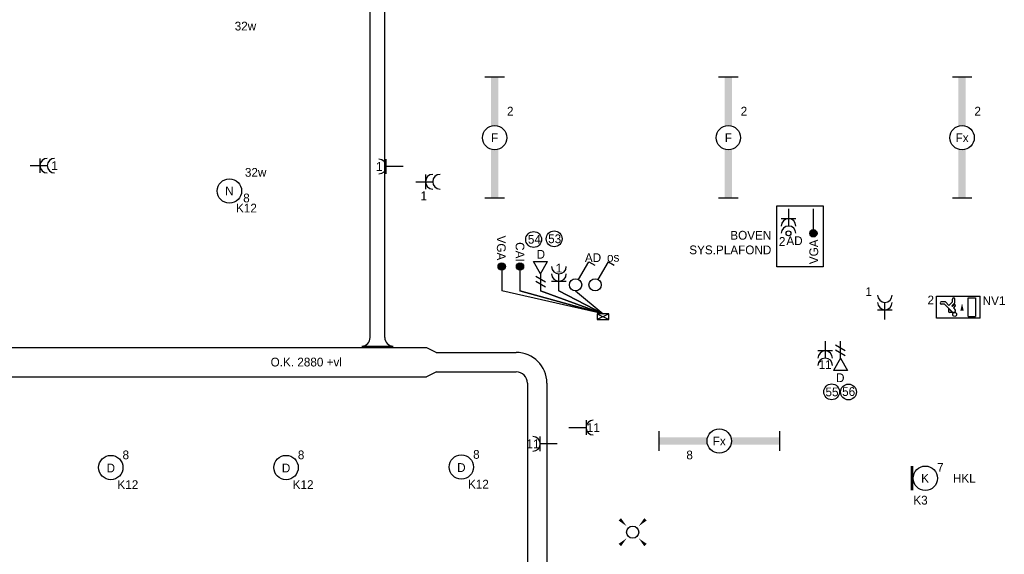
# Model space of a CAD drawing. Header units: millimetres. Extents: x -4918 to 66616, y -2793 to 36146.
# Tile 20 of 25: x 38417 to 48529, y 10506 to 15996. Entities that reach past the tile are written whole.
import ezdxf
from ezdxf.enums import TextEntityAlignment as Align

# ---------------------------------------------------------------- set-up
doc = ezdxf.new("R2010")
doc.units = ezdxf.units.MM
doc.header["$LTSCALE"] = 100
for name, color, linetype in [('EL6131--', 3, 'Continuous'), ('EL6131--_WG', 3, 'Continuous'), ('EL6222--', 3, 'Continuous'), ('EL6311--', 3, 'Continuous'), ('EL6350--', 3, 'Continuous'), ('EL6431--', 3, 'Continuous'), ('EL6441--', 3, 'Continuous'), ('EM6131--', 1, 'Continuous')]:
    doc.layers.add(name, color=color, linetype=linetype)
doc.styles.add('BURO-018', font='BUROFONT.shx', dxfattribs={"height": 90})

# ---------------------------------------------------------------- blocks, each defined once
blk = doc.blocks.new('E00112')
at = {"color": 0, "linetype": 'Continuous'}
for p, q in [((0, 1), (-1, 1)), ((-1, 1), (-1, 0)), ((-1, 0), (0, 1)), ((-1, 1), (0, 0)), ((0, 0), (0, 1)), ((-1, 0), (0, 0))]:
    blk.add_line(p, q, dxfattribs=at)
blk = doc.blocks.new('*U92')
at = {"color": 0, "ltscale": 10}
for p, q in [((0, 150, -2700), (100, 100, -2700)), ((100, -100, -2700), (0, -150, -2700))]:
    blk.add_line(p, q, dxfattribs=at)
at = {"layer": 'EM6131--', "color": 1, "style": 'BURO-018'}
blk.add_attdef('POSNR', text='', height=90, dxfattribs=at).set_placement((0, 0), align=Align.MIDDLE)
blk = doc.blocks.new('*U93')
at = {"color": 0, "ltscale": 10}
for radius in [315, 115]:
    blk.add_arc((-215, -215, -2700), radius, 0, 90, dxfattribs=at)
at = {"layer": 'EM6131--', "color": 1, "style": 'BURO-018'}
blk.add_attdef('POSNR', text='', height=90, dxfattribs=at).set_placement((0, 0), align=Align.MIDDLE)
blk = doc.blocks.new('*U95')
at = {"color": 0, "ltscale": 10}
for p, q in [((0, 100, -2700), (4257, 100, -2700)), ((0, -100, -2700), (4257, -100, -2700))]:
    blk.add_line(p, q, dxfattribs=at)
at = {"layer": 'EM6131--', "color": 1, "style": 'BURO-018'}
blk.add_attdef('POSNR', text='', height=90, dxfattribs=at).set_placement((0, 0), align=Align.MIDDLE)
blk = doc.blocks.new('*U105')
at = {"color": 0, "ltscale": 10}
blk.add_line((0, 214.5, -2700), (0, -214.5, -2700), dxfattribs=at)
for centre, start, end in [((114.5, 214.5, -2700), 180, 270), ((114.5, -214.5, -2700), 90, 180)]:
    blk.add_arc(centre, 114.5, start, end, dxfattribs=at)
at = {"layer": 'EM6131--', "color": 1, "style": 'BURO-018'}
blk.add_attdef('POSNR', text='', height=90, dxfattribs=at).set_placement((0, 0), align=Align.MIDDLE)
blk = doc.blocks.new('E00153')
at = {"color": 0, "linetype": 'Continuous'}
for p, q in [((-1.44, 7), (1.44, 7)), ((0, 4.5), (-1.44, 7)), ((0, 4.5), (1.44, 7)), ((0, 4.5), (0, 1)), ((-1, 4), (1, 2.85)), ((-1, 3), (1, 1.85))]:
    blk.add_line(p, q, dxfattribs=at)
at = {"color": 7, "style": 'BURO-018'}
for tag, p in [('COMMENT1', (-6, 12)), ('COMMENT2', (6, 12)), ('DATACOM1', (-6, 9)), ('DATACOM2', (6, 9))]:
    blk.add_attdef(tag, text='', height=1.8, dxfattribs=at).set_placement(p, align=Align.MIDDLE)
at = {"color": 0, "style": 'BURO-018'}
blk.add_attdef('TEXT1', text='', height=1.8, dxfattribs=at).set_placement((2.5, 6), align=Align.MIDDLE)
at = {"color": 0, "linetype": 'Continuous', "style": 'BURO-018', "flags": 1}
blk.add_attdef('ARTICLECODE', text='', height=1.8, dxfattribs=at).set_placement((0, 0), align=Align.MIDDLE)
blk = doc.blocks.new('E00117')
at = {"color": 0, "linetype": 'Continuous'}
blk.add_line((0, 6), (0, 1), dxfattribs=at)
at = {"color": 0, "const_width": 0.75}
blk.add_lwpolyline([(-0.375, 6, 1), (0.375, 6, 1)], format="xyb", close=True, dxfattribs=at)
at = {"color": 0, "linetype": 'Continuous'}
blk.add_circle((0, 6), 0.75, dxfattribs=at)
at = {"color": 7, "style": 'BURO-018'}
blk.add_attdef('TEXT2', text='', height=1.8, dxfattribs=at).set_placement((0, 9), align=Align.MIDDLE)
at = {"color": 0, "style": 'BURO-018'}
blk.add_attdef('TEXT1', text='', height=1.8, dxfattribs=at).set_placement((2.5, 6), align=Align.MIDDLE)
at = {"color": 0, "linetype": 'Continuous', "style": 'BURO-018', "flags": 1}
blk.add_attdef('ARTICLECODE', text='', height=1.8, dxfattribs=at).set_placement((0, 0), align=Align.MIDDLE)
blk = doc.blocks.new('E00407')
at = {"color": 0}
blk.add_line((0, 1), (0, 4.5), dxfattribs=at)
at = {"color": 0, "linetype": 'Continuous'}
blk.add_line((-1.5, 3), (1.5, 3), dxfattribs=at)
blk.add_circle((0, 6), 0.5, dxfattribs=at)
at = {"color": 0}
for centre in [(0, 6), (0, 4.5)]:
    blk.add_arc(centre, 1.5, 180, 0, dxfattribs=at)
at = {"color": 0, "linetype": 'Continuous', "style": 'BURO-018'}
for tag, p in [('PANEL', (0, 11)), ('CIRCUIT', (0, 8)), ('SUBCIRCUIT', (4.5, 8)), ('SWITCHCODE', (3.5, 5))]:
    blk.add_attdef(tag, text='', height=1.8, dxfattribs=at).set_placement(p, align=Align.MIDDLE)
at = {"color": 0, "linetype": 'Continuous', "style": 'BURO-018', "flags": 1}
blk.add_attdef('ARTICLECODE', text='', height=1.8, dxfattribs=at).set_placement((0, 0), align=Align.MIDDLE)
blk = doc.blocks.new('111304A')
at = {"color": 0, "linetype": 'Continuous'}
for p, q in [((0, 1), (0, 4.5)), ((-1.5, 3), (1.5, 3))]:
    blk.add_line(p, q, dxfattribs=at)
for centre in [(0, 6), (0, 4.5)]:
    blk.add_arc(centre, 1.5, 180, 0, dxfattribs=at)
at = {"color": 0, "linetype": 'Continuous', "style": 'BURO-018'}
for tag, p in [('PANEL', (0, 11.5)), ('CIRCUIT', (0, 8.5)), ('SUBCIRCUIT', (4.5, 8.5))]:
    blk.add_attdef(tag, text='', height=1.8, dxfattribs=at).set_placement(p, align=Align.MIDDLE)
at = {"color": 0, "linetype": 'Continuous', "style": 'BURO-018', "flags": 1}
for tag, p in [('POWERCODE', (13, 8.5)), ('ARTICLECODE', (0, 0))]:
    blk.add_attdef(tag, text='', height=1.8, dxfattribs=at).set_placement(p, align=Align.MIDDLE)
blk = doc.blocks.new('110802A')
at = {"color": 0, "linetype": 'Continuous'}
blk.add_line((0, 5.25), (0, 1), dxfattribs=at)
at = {"color": 0, "linetype": 'Continuous', "const_width": 0.75}
blk.add_lwpolyline([(-0.375, 6, 1), (0.375, 6, 1)], format="xyb", close=True, dxfattribs=at)
at = {"color": 0, "linetype": 'Continuous'}
blk.add_circle((0, 6), 0.75, dxfattribs=at)
at = {"color": 0, "linetype": 'Continuous', "style": 'BURO-018'}
for tag, p in [('TEXT2', (0, 9)), ('TEXT1', (3.5, 6))]:
    blk.add_attdef(tag, text='', height=1.8, dxfattribs=at).set_placement(p, align=Align.MIDDLE)
at = {"color": 0, "linetype": 'Continuous', "style": 'BURO-018', "flags": 1}
blk.add_attdef('ARTICLECODE', text='', height=1.8, dxfattribs=at).set_placement((0, 0), align=Align.MIDDLE)
blk = doc.blocks.new('1114A1')
at = {"color": 0, "linetype": 'Continuous'}
for p, q in [((0.62, 3.33), (2.74, 7)), ((2.74, 7), (3.95, 6.3))]:
    blk.add_line(p, q, dxfattribs=at)
blk.add_circle((0, 2.25), 1.25, dxfattribs=at)
at = {"color": 0, "linetype": 'Continuous', "style": 'BURO-018'}
blk.add_attdef('SWITCHCODE', text='', height=1.8, dxfattribs=at).set_placement((3.36, 9), align=Align.MIDDLE)
at = {"color": 0, "linetype": 'Continuous', "style": 'BURO-018', "flags": 1}
blk.add_attdef('ARTICLECODE', text='', height=1.8, dxfattribs=at).set_placement((0, 0), align=Align.MIDDLE)
blk = doc.blocks.new('E00411')
at = {"color": 0, "linetype": 'Continuous'}
blk.add_circle((0, 0), 1.25, dxfattribs=at)
for points in [[(-2.89, 2.4), (-2.4, 2.89), (-1.24, 1.24)], [(2.4, 2.89), (2.89, 2.4), (1.24, 1.24)], [(-2.4, -2.89), (-2.89, -2.4), (-1.24, -1.24)], [(2.89, -2.4), (2.4, -2.89), (1.24, -1.24)]]:
    blk.add_solid(points, dxfattribs=at)
at = {"color": 0, "linetype": 'Continuous', "style": 'BURO-018'}
blk.add_attdef('SWITCHCODE', text='', height=1.8, dxfattribs=at).set_placement((0, 4.64), align=Align.MIDDLE)
at = {"color": 0, "linetype": 'Continuous', "style": 'BURO-018', "flags": 1}
blk.add_attdef('ARTICLECODE', text='', height=1.8, dxfattribs=at).set_placement((0, 0), align=Align.MIDDLE)
blk = doc.blocks.new('111304')
at = {"color": 0, "linetype": 'Continuous'}
for p, q in [((-1.5, 4.5), (1.5, 4.5)), ((0, 1), (0, 4.5))]:
    blk.add_line(p, q, dxfattribs=at)
blk.add_arc((0, 6), 1.5, 180, 0, dxfattribs=at)
at = {"color": 0, "linetype": 'Continuous', "style": 'BURO-018'}
for tag, p in [('PANEL', (0, 11.5)), ('CIRCUIT', (0, 8.5)), ('SUBCIRCUIT', (4.5, 8.5))]:
    blk.add_attdef(tag, text='', height=1.8, dxfattribs=at).set_placement(p, align=Align.MIDDLE)
at = {"color": 0, "linetype": 'Continuous', "style": 'BURO-018', "flags": 1}
for tag, p in [('POWERCODE', (13, 8.5)), ('ARTICLECODE', (0, 0))]:
    blk.add_attdef(tag, text='', height=1.8, dxfattribs=at).set_placement(p, align=Align.MIDDLE)
blk = doc.blocks.new('1115C2J')
at = {"color": 0, "linetype": 'Continuous'}
for p, q in [((-4.5, 5.5), (4.5, 5.5)), ((-4.5, 1), (-4.5, 5.5)), ((-2.68, 4.35), (-3.52, 4.35)), ((-1.94, 3.61), (-2.68, 4.35)), ((-1.24, 4.31), (-1.94, 3.61)), ((-1.37, 3.5), (-0.76, 4.11)), ((-1.24, 4.31), (-1.24, 4.91)), ((-0.76, 4.11), (-0.76, 4.91)), ((2, 5.15), (3.5, 5.15)), ((2, 1.35), (2, 5.15)), ((3.5, 5.15), (3.5, 1.35)), ((4.5, 1), (4.5, 5.5)), ((-2.88, 3.87), (-3.52, 3.87)), ((-1.27, 2.26), (-2.88, 3.87)), ((-1.94, 2.93), (-2.04, 2.83)), ((-2.04, 2.83), (-2.04, 2.34)), ((-0.99, 2.14), (-1.84, 2.14)), ((-1.71, 2.7), (-1.72, 2.7)), ((-1.72, 2.7), (-1.72, 2.46)), ((-1.47, 2.46), (-1.72, 2.46)), ((-1.23, 3.35), (-1.37, 3.5)), ((-0.87, 3.71), (-1.23, 3.35)), ((-0.65, 3.49), (-1.01, 3.13)), ((-0.71, 2.83), (-1.01, 3.13)), ((4.5, 1), (-4.5, 1)), ((2, 1.35), (3.5, 1.35))]:
    blk.add_line(p, q, dxfattribs=at)
blk.add_lwpolyline([(0.75, 4, 0, 0.7, 0), (0.75, 2.5, 0.7, 0.7, 0)], format="xyseb", dxfattribs=at)
blk.add_circle((-0.76, 1.75), 0.4, dxfattribs=at)
for centre, radius, start, end in [((-3.52, 4.11), 0.24, 90, 270), ((-1, 4.91), 0.24, 0, 180), ((-1.84, 2.34), 0.2, 180, 270), ((-0.99, 2.54), 0.4, 225, 45), ((-0.76, 3.6), 0.16, 315, 135)]:
    blk.add_arc(centre, radius, start, end, dxfattribs=at)
at = {"color": 0, "linetype": 'Continuous', "style": 'BURO-018'}
for tag, p in [('PANEL', (0, 15.17)), ('CIRCUIT', (0, 12.17)), ('SUBCIRCUIT', (4.5, 12.17)), ('LIGHTFIXTURECODE', (0, 8))]:
    blk.add_attdef(tag, text='', height=1.8, dxfattribs=at).set_placement(p, align=Align.MIDDLE)
blk = doc.blocks.new('E00172')
at = {"color": 0, "linetype": 'Continuous', "const_width": 0.5}
blk.add_lwpolyline([(-2.5, 0.75), (2.5, 0.75)], dxfattribs=at)
at = {"color": 0, "linetype": 'Continuous'}
blk.add_circle((0, 3.5), 2.5, dxfattribs=at)
at = {"color": 0, "linetype": 'Continuous', "style": 'BURO-018'}
for tag, p in [('PANEL', (0, 11.5)), ('CIRCUIT', (0, 8.5)), ('SUBCIRCUIT', (4.5, 8.5)), ('LIGHTFIXTURECODE', (0, 3.5)), ('SWITCHCODE', (4.5, 2.5))]:
    blk.add_attdef(tag, text='', height=1.8, dxfattribs=at).set_placement(p, align=Align.MIDDLE)
blk = doc.blocks.new('*U185')
at = {"color": 0}
for p, q in [((-12.4, 2), (-12.4, -2)), ((12.4, 2), (12.4, -2))]:
    blk.add_line(p, q, dxfattribs=at)
at = {"color": 0, "linetype": 'Continuous'}
blk.add_circle((0, 0), 2.5, dxfattribs=at)
at = {"color": 0}
for points in [[(-2.5, 0.75), (-12.4, 0.75), (-2.5, -0.75), (-12.4, -0.75)], [(2.5, 0.75), (12.4, 0.75), (2.5, -0.75), (12.4, -0.75)]]:
    blk.add_solid(points, dxfattribs=at)
at = {"color": 0, "linetype": 'Continuous', "style": 'BURO-018'}
for tag, p in [('PANEL', (0, 8)), ('CIRCUIT', (0, 5)), ('SUBCIRCUIT', (4.5, 5)), ('LIGHTFIXTURECODE', (0, 0)), ('SWITCHCODE', (4.5, -3))]:
    blk.add_attdef(tag, text='', height=1.8, dxfattribs=at).set_placement(p, align=Align.MIDDLE)
blk = doc.blocks.new('1115B3')
at = {"color": 0, "linetype": 'Continuous'}
blk.add_circle((0, 3.5), 2.5, dxfattribs=at)
at = {"color": 0, "linetype": 'Continuous', "style": 'BURO-018'}
for tag, p in [('PANEL', (0, 11.5)), ('CIRCUIT', (0, 8.5)), ('SUBCIRCUIT', (4.5, 8.5)), ('LIGHTFIXTURECODE', (0, 3.5)), ('SWITCHCODE', (4.5, 2.5))]:
    blk.add_attdef(tag, text='', height=1.8, dxfattribs=at).set_placement(p, align=Align.MIDDLE)
blk = doc.blocks.new('*U237')
at = {"color": 0}
for p, q in [((-12.4, 2), (-12.4, -2)), ((12.4, 2), (12.4, -2))]:
    blk.add_line(p, q, dxfattribs=at)
at = {"color": 0, "linetype": 'Continuous'}
blk.add_circle((0, 0), 2.5, dxfattribs=at)
at = {"color": 0}
for points in [[(-2.5, 0.75), (-12.4, 0.75), (-2.5, -0.75), (-12.4, -0.75)], [(2.5, 0.75), (12.4, 0.75), (2.5, -0.75), (12.4, -0.75)]]:
    blk.add_solid(points, dxfattribs=at)
at = {"color": 0, "linetype": 'Continuous', "style": 'BURO-018'}
for tag, p in [('PANEL', (0, 8)), ('CIRCUIT', (0, 5)), ('SUBCIRCUIT', (4.5, 5)), ('LIGHTFIXTURECODE', (0, 0)), ('SWITCHCODE', (4.5, -3))]:
    blk.add_attdef(tag, text='', height=1.8, dxfattribs=at).set_placement(p, align=Align.MIDDLE)
blk = doc.blocks.new('*U240')
at = {"color": 0}
for p, q in [((-12.4, 2), (-12.4, -2)), ((12.4, 2), (12.4, -2))]:
    blk.add_line(p, q, dxfattribs=at)
at = {"color": 0, "linetype": 'Continuous'}
blk.add_circle((0, 0), 2.5, dxfattribs=at)
at = {"color": 0}
for points in [[(-2.5, 0.75), (-12.4, 0.75), (-2.5, -0.75), (-12.4, -0.75)], [(2.5, 0.75), (12.4, 0.75), (2.5, -0.75), (12.4, -0.75)]]:
    blk.add_solid(points, dxfattribs=at)
at = {"color": 0, "linetype": 'Continuous', "style": 'BURO-018'}
for tag, p in [('PANEL', (0, 8)), ('CIRCUIT', (0, 5)), ('SUBCIRCUIT', (4.5, 5)), ('LIGHTFIXTURECODE', (0, 0)), ('SWITCHCODE', (4.5, -3))]:
    blk.add_attdef(tag, text='', height=1.8, dxfattribs=at).set_placement(p, align=Align.MIDDLE)
blk = doc.blocks.new('*U241')
at = {"color": 0}
for p, q in [((-12.4, 2), (-12.4, -2)), ((12.4, 2), (12.4, -2))]:
    blk.add_line(p, q, dxfattribs=at)
at = {"color": 0, "linetype": 'Continuous'}
blk.add_circle((0, 0), 2.5, dxfattribs=at)
at = {"color": 0}
for points in [[(-2.5, 0.75), (-12.4, 0.75), (-2.5, -0.75), (-12.4, -0.75)], [(2.5, 0.75), (12.4, 0.75), (2.5, -0.75), (12.4, -0.75)]]:
    blk.add_solid(points, dxfattribs=at)
at = {"color": 0, "linetype": 'Continuous', "style": 'BURO-018'}
for tag, p in [('PANEL', (0, 8)), ('CIRCUIT', (0, 5)), ('SUBCIRCUIT', (4.5, 5)), ('LIGHTFIXTURECODE', (0, 0)), ('SWITCHCODE', (4.5, -3))]:
    blk.add_attdef(tag, text='', height=1.8, dxfattribs=at).set_placement(p, align=Align.MIDDLE)

msp = doc.modelspace()

# ---------------------------------------------------------------- linework, layer by layer
at = {"color": 0, "ltscale": 10}
for p, q in [((42016, 12731), (42016, 20362)), ((42166, 12731), (42166, 20263)), ((34877, 12629), (42596, 12629)), ((42693, 12579), (43516, 12579)), ((42693, 12379), (43516, 12379)), ((34877, 12329), (42596, 12329))]:
    msp.add_line(p, q, dxfattribs=at)
at = {"layer": 'EL6131--_WG', "color": 252}
msp.add_lwpolyline([(44126, 13210), (44408, 12976), (43955, 13211), (44408, 12976), (43767, 13211), (44408, 12976), (43555, 13211), (44408, 12976), (43367, 13211)], dxfattribs=at)
at = {"layer": 'EL6311--', "color": 7}
msp.add_lwpolyline([(46192, 14083), (46669, 14083), (46669, 13457), (46192, 13457)], close=True, dxfattribs=at)
at = {"layer": 'EL6441--', "color": 7}
for centre in [(43695, 13739), (43906, 13746), (46756, 12174), (46929, 12173)]:
    msp.add_circle(centre, 81.3, dxfattribs=at)

# ---------------------------------------------------------------- block references
at = {"layer": 'EL6131--', "color": 7, "xscale": 0.7500000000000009, "yscale": 0.7500000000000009, "zscale": 0.7500000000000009, "rotation": 90}
msp.add_blockref('*U105', (42091, 12645, 2025), dxfattribs=at)
at = {"layer": 'EL6131--', "color": 7}
for name, p in [('*U92', (42596, 12479, 2700)), ('*U93', (43731, 12479, 2700))]:
    msp.add_blockref(name, p, dxfattribs=at)
at = {"layer": 'EL6131--', "color": 7, "rotation": 270}
msp.add_blockref('*U95', (43731, 12264, 2700), dxfattribs=at)
at = {"layer": 'EL6131--_WG', "color": 3, "xscale": 60, "yscale": 120, "zscale": 60, "rotation": 270}
msp.add_blockref('E00112', (44348, 12916), dxfattribs=at)
at = {"layer": 'EL6222--', "color": 5, "linetype": 'Continuous'}
ref = msp.add_blockref('111304A', (38475, 14497), dxfattribs=dict(at, xscale=50, yscale=50, zscale=50, rotation=270))
ref.add_attrib('CIRCUIT', '1', dxfattribs={"layer": '0', "color": 1, "linetype": 'Continuous', "height": 90, "style": 'BURO-018'}).set_placement((38775, 14497), align=Align.MIDDLE)
ref = msp.add_blockref('111304', (42406, 14488), dxfattribs=dict(at, xscale=50.00000000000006, yscale=50.00000000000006, zscale=50.00000000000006, rotation=90.00000000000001))
ref.add_attrib('CIRCUIT', '1', dxfattribs={"layer": '0', "color": 1, "linetype": 'Continuous', "height": 90, "style": 'BURO-018'}).set_placement((42109, 14488), align=Align.MIDDLE)
ref = msp.add_blockref('111304A', (42434, 14332, -85), dxfattribs=dict(at, xscale=50, yscale=50, zscale=50, rotation=270))
ref.add_attrib('CIRCUIT', '1', dxfattribs={"layer": '0', "color": 1, "linetype": 'Continuous', "height": 90, "style": 'BURO-018'}).set_placement((42567, 14187, -85), align=Align.MIDDLE)
ref = msp.add_blockref('111304A', (43955, 13161), dxfattribs=dict(at, xscale=50, yscale=50, zscale=50))
ref.add_attrib('CIRCUIT', '1', dxfattribs={"layer": '0', "color": 1, "linetype": 'Continuous', "height": 90, "style": 'BURO-018'}).set_placement((43955, 13445), align=Align.MIDDLE)
ref = msp.add_blockref('111304A', (47302, 12868), dxfattribs=dict(at, xscale=50, yscale=50, zscale=50))
ref.add_attrib('CIRCUIT', '1', dxfattribs={"layer": '0', "color": 1, "linetype": 'Continuous', "height": 90, "style": 'BURO-018'}).set_placement((47136, 13203), align=Align.MIDDLE)
ref = msp.add_blockref('111304A', (46689, 12745), dxfattribs=dict(at, xscale=50, yscale=50, zscale=50, rotation=180))
ref.add_attrib('CIRCUIT', '11', dxfattribs={"layer": '0', "color": 1, "linetype": 'Continuous', "height": 90, "style": 'BURO-018'}).set_placement((46689, 12454), align=Align.MIDDLE)
ref = msp.add_blockref('111304', (44008, 11807), dxfattribs=dict(at, xscale=50, yscale=50, zscale=50, rotation=270))
ref.add_attrib('CIRCUIT', '11', dxfattribs={"layer": '0', "color": 1, "linetype": 'Continuous', "height": 90, "style": 'BURO-018'}).set_placement((44308, 11807), align=Align.MIDDLE)
ref = msp.add_blockref('111304', (43988, 11640), dxfattribs=dict(at, xscale=50.00000000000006, yscale=50.00000000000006, zscale=50.00000000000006, rotation=90.00000000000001))
ref.add_attrib('CIRCUIT', '11', dxfattribs={"layer": '0', "color": 1, "linetype": 'Continuous', "height": 90, "style": 'BURO-018'}).set_placement((43688, 11640), align=Align.MIDDLE)
at = {"layer": 'EL6311--', "color": 5, "linetype": 'Continuous'}
ref = msp.add_blockref('*U241', (43295, 14784), dxfattribs=dict(at, xscale=50, yscale=50, zscale=50, rotation=270))
ref.add_attrib('CIRCUIT', '2', dxfattribs={"layer": '0', "color": 1, "linetype": 'Continuous', "height": 90, "style": 'BURO-018'}).set_placement((43455, 15057), align=Align.MIDDLE)
ref.add_attrib('LIGHTFIXTURECODE', 'F', dxfattribs={"layer": '0', "color": 1, "linetype": 'Continuous', "height": 90, "style": 'BURO-018'}).set_placement((43295, 14784), align=Align.MIDDLE)
ref = msp.add_blockref('*U237', (45695, 14784), dxfattribs=dict(at, xscale=50, yscale=50, zscale=50, rotation=270))
ref.add_attrib('CIRCUIT', '2', dxfattribs={"layer": '0', "color": 1, "linetype": 'Continuous', "height": 90, "style": 'BURO-018'}).set_placement((45855, 15057), align=Align.MIDDLE)
ref.add_attrib('LIGHTFIXTURECODE', 'F', dxfattribs={"layer": '0', "color": 1, "linetype": 'Continuous', "height": 90, "style": 'BURO-018'}).set_placement((45695, 14784), align=Align.MIDDLE)
ref = msp.add_blockref('*U240', (48095, 14784), dxfattribs=dict(at, xscale=50, yscale=50, zscale=50, rotation=270))
ref.add_attrib('CIRCUIT', '2', dxfattribs={"layer": '0', "color": 1, "linetype": 'Continuous', "height": 90, "style": 'BURO-018'}).set_placement((48255, 15057), align=Align.MIDDLE)
ref.add_attrib('LIGHTFIXTURECODE', 'Fx', dxfattribs={"layer": '0', "color": 1, "linetype": 'Continuous', "height": 90, "style": 'BURO-018'}).set_placement((48095, 14784), align=Align.MIDDLE)
ref = msp.add_blockref('1115B3', (40571, 14062), dxfattribs=dict(at, xscale=50, yscale=50, zscale=50))
ref.add_attrib('CIRCUIT', '8', dxfattribs={"layer": '0', "color": 1, "linetype": 'Continuous', "height": 90, "style": 'BURO-018'}).set_placement((40746, 14165), align=Align.MIDDLE)
ref.add_attrib('LIGHTFIXTURECODE', 'N', dxfattribs={"layer": '0', "color": 1, "linetype": 'Continuous', "height": 90, "style": 'BURO-018'}).set_placement((40571, 14237), align=Align.MIDDLE)
ref.add_attrib('SWITCHCODE', 'K12', dxfattribs={"layer": '0', "color": 1, "linetype": 'Continuous', "height": 90, "style": 'BURO-018'}).set_placement((40746, 14062), align=Align.MIDDLE)
at = {"layer": 'EL6311--', "color": 160, "linetype": 'Continuous'}
ref = msp.add_blockref('E00407', (46313, 14102), dxfattribs=dict(at, xscale=50, yscale=50, zscale=50, rotation=180))
ref.add_attrib('CIRCUIT', '2', dxfattribs={"layer": '0', "color": 1, "linetype": 'Continuous', "height": 90, "style": 'BURO-018'}).set_placement((46247, 13719), align=Align.MIDDLE)
ref.add_attrib('SWITCHCODE', 'AD', dxfattribs={"layer": '0', "color": 1, "linetype": 'Continuous', "height": 90, "style": 'BURO-018'}).set_placement((46374, 13726), align=Align.MIDDLE)
at = {"layer": 'EL6311--', "color": 5, "linetype": 'Continuous'}
ref = msp.add_blockref('1114A1', (44126, 13160), dxfattribs=dict(at, xscale=50, yscale=50, zscale=50))
ref.add_attrib('SWITCHCODE', 'AD', dxfattribs={"layer": '0', "color": 1, "linetype": 'Continuous', "height": 90, "style": 'BURO-018'}).set_placement((44305, 13552), align=Align.MIDDLE)
ref = msp.add_blockref('1114A1', (44326, 13160), dxfattribs=dict(at, xscale=50, yscale=50, zscale=50))
ref.add_attrib('SWITCHCODE', 'os', dxfattribs={"layer": '0', "color": 1, "linetype": 'Continuous', "height": 90, "style": 'BURO-018'}).set_placement((44512, 13555), align=Align.MIDDLE)
ref = msp.add_blockref('*U185', (45601, 11669), dxfattribs=dict(at, xscale=50, yscale=50, zscale=50))
ref.add_attrib('CIRCUIT', '8', dxfattribs={"layer": '0', "color": 1, "linetype": 'Continuous', "height": 90, "style": 'BURO-018'}).set_placement((45297, 11526), align=Align.MIDDLE)
ref.add_attrib('LIGHTFIXTURECODE', 'Fx', dxfattribs={"layer": '0', "color": 1, "linetype": 'Continuous', "height": 90, "style": 'BURO-018'}).set_placement((45601, 11669), align=Align.MIDDLE)
ref = msp.add_blockref('1115B3', (39353, 11222), dxfattribs=dict(at, xscale=50, yscale=50, zscale=50))
ref.add_attrib('CIRCUIT', '8', dxfattribs={"layer": '0', "color": 1, "linetype": 'Continuous', "height": 90, "style": 'BURO-018'}).set_placement((39507, 11527), align=Align.MIDDLE)
ref.add_attrib('LIGHTFIXTURECODE', 'D', dxfattribs={"layer": '0', "color": 1, "linetype": 'Continuous', "height": 90, "style": 'BURO-018'}).set_placement((39353, 11392), align=Align.MIDDLE)
ref.add_attrib('SWITCHCODE', 'K12', dxfattribs={"layer": '0', "color": 1, "linetype": 'Continuous', "height": 90, "style": 'BURO-018'}).set_placement((39528, 11222), align=Align.MIDDLE)
ref = msp.add_blockref('1115B3', (41153, 11222), dxfattribs=dict(at, xscale=50, yscale=50, zscale=50))
ref.add_attrib('CIRCUIT', '8', dxfattribs={"layer": '0', "color": 1, "linetype": 'Continuous', "height": 90, "style": 'BURO-018'}).set_placement((41307, 11527), align=Align.MIDDLE)
ref.add_attrib('LIGHTFIXTURECODE', 'D', dxfattribs={"layer": '0', "color": 1, "linetype": 'Continuous', "height": 90, "style": 'BURO-018'}).set_placement((41153, 11392), align=Align.MIDDLE)
ref.add_attrib('SWITCHCODE', 'K12', dxfattribs={"layer": '0', "color": 1, "linetype": 'Continuous', "height": 90, "style": 'BURO-018'}).set_placement((41328, 11222), align=Align.MIDDLE)
ref = msp.add_blockref('1115B3', (42953, 11227), dxfattribs=dict(at, xscale=50, yscale=50, zscale=50))
ref.add_attrib('CIRCUIT', '8', dxfattribs={"layer": '0', "color": 1, "linetype": 'Continuous', "height": 90, "style": 'BURO-018'}).set_placement((43107, 11532), align=Align.MIDDLE)
ref.add_attrib('LIGHTFIXTURECODE', 'D', dxfattribs={"layer": '0', "color": 1, "linetype": 'Continuous', "height": 90, "style": 'BURO-018'}).set_placement((42953, 11397), align=Align.MIDDLE)
ref.add_attrib('SWITCHCODE', 'K12', dxfattribs={"layer": '0', "color": 1, "linetype": 'Continuous', "height": 90, "style": 'BURO-018'}).set_placement((43128, 11227), align=Align.MIDDLE)
at = {"layer": 'EL6311--', "color": 200, "linetype": 'Continuous'}
ref = msp.add_blockref('E00172', (47543, 11287), dxfattribs=dict(at, xscale=50, yscale=50, zscale=50, rotation=270))
ref.add_attrib('CIRCUIT', '7', dxfattribs={"layer": '0', "color": 1, "linetype": 'Continuous', "height": 90, "style": 'BURO-018'}).set_placement((47872, 11399), align=Align.MIDDLE)
ref.add_attrib('LIGHTFIXTURECODE', 'K', dxfattribs={"layer": '0', "color": 1, "linetype": 'Continuous', "height": 90, "style": 'BURO-018'}).set_placement((47715, 11287), align=Align.MIDDLE)
ref.add_attrib('PANEL', 'HKL', dxfattribs={"layer": '0', "color": 1, "linetype": 'Continuous', "height": 90, "style": 'BURO-018'}).set_placement((48118, 11287), align=Align.MIDDLE)
ref.add_attrib('SWITCHCODE', 'K3', dxfattribs={"layer": '0', "color": 1, "linetype": 'Continuous', "height": 90, "style": 'BURO-018'}).set_placement((47668, 11062), align=Align.MIDDLE)
at = {"layer": 'EL6311--', "color": 5, "linetype": 'Continuous', "xscale": 50, "yscale": 50, "zscale": 50}
msp.add_blockref('E00411', (44712, 10733), dxfattribs=at)
at = {"layer": 'EL6350--', "color": 5, "linetype": 'Continuous'}
ref = msp.add_blockref('1115C2J', (48057, 12882), dxfattribs=dict(at, xscale=50, yscale=50, zscale=50))
ref.add_attrib('CIRCUIT', '2', dxfattribs={"layer": '0', "color": 1, "linetype": 'Continuous', "height": 90, "style": 'BURO-018'}).set_placement((47773, 13118), align=Align.MIDDLE)
ref.add_attrib('LIGHTFIXTURECODE', 'NV1', dxfattribs={"layer": '0', "color": 1, "linetype": 'Continuous', "height": 90, "style": 'BURO-018'}).set_placement((48423, 13110), align=Align.MIDDLE)
at = {"layer": 'EL6431--', "color": 54, "linetype": 'Continuous'}
ref = msp.add_blockref('E00117', (46568, 14102), dxfattribs=dict(at, xscale=50, yscale=50, zscale=50, rotation=180))
ref.add_attrib('TEXT1', 'VGA', dxfattribs={"layer": '0', "color": 1, "linetype": 'Continuous', "height": 90, "rotation": 90, "style": 'BURO-018'}).set_placement((46572, 13612), align=Align.MIDDLE)
ref = msp.add_blockref('E00117', (43367, 13161), dxfattribs=dict(at, xscale=50, yscale=50, zscale=50))
ref.add_attrib('TEXT1', 'VGA', dxfattribs={"layer": '0', "color": 1, "linetype": 'Continuous', "height": 90, "rotation": 270, "style": 'BURO-018'}).set_placement((43363, 13652), align=Align.MIDDLE)
at = {"layer": 'EL6431--', "color": 7, "linetype": 'Continuous'}
ref = msp.add_blockref('110802A', (43555, 13161), dxfattribs=dict(at, xscale=50, yscale=50, zscale=50))
ref.add_attrib('TEXT1', 'CAI', dxfattribs={"layer": '0', "color": 1, "linetype": 'Continuous', "height": 90, "rotation": 270, "style": 'BURO-018'}).set_placement((43555, 13611), align=Align.MIDDLE)
at = {"layer": 'EL6441--', "color": 7, "linetype": 'Continuous'}
ref = msp.add_blockref('E00153', (43767, 13161), dxfattribs=dict(at, xscale=50, yscale=50, zscale=50))
ref.add_attrib('COMMENT1', '54', dxfattribs={"layer": '0', "color": 1, "linetype": 'Continuous', "height": 90, "style": 'BURO-018'}).set_placement((43703, 13740), align=Align.MIDDLE)
ref.add_attrib('COMMENT2', '53', dxfattribs={"layer": '0', "color": 1, "linetype": 'Continuous', "height": 90, "style": 'BURO-018'}).set_placement((43911, 13746), align=Align.MIDDLE)
ref.add_attrib('TEXT1', 'D', dxfattribs={"layer": '0', "color": 1, "linetype": 'Continuous', "height": 90, "style": 'BURO-018'}).set_placement((43769, 13587), align=Align.MIDDLE)
ref = msp.add_blockref('E00153', (46846, 12745), dxfattribs=dict(at, xscale=50, yscale=50, zscale=50, rotation=180))
ref.add_attrib('COMMENT1', '55', dxfattribs={"layer": '0', "color": 1, "linetype": 'Continuous', "height": 90, "style": 'BURO-018'}).set_placement((46759, 12173), align=Align.MIDDLE)
ref.add_attrib('COMMENT2', '56', dxfattribs={"layer": '0', "color": 1, "linetype": 'Continuous', "height": 90, "style": 'BURO-018'}).set_placement((46930, 12177), align=Align.MIDDLE)
ref.add_attrib('TEXT1', 'D', dxfattribs={"layer": '0', "color": 1, "linetype": 'Continuous', "height": 90, "style": 'BURO-018'}).set_placement((46844, 12319), align=Align.MIDDLE)

# ---------------------------------------------------------------- texts
at = {"layer": 'EL6131--', "color": 7, "style": 'BURO-018'}
msp.add_text('O.K. 2880 +vl', height=90, dxfattribs=at).set_placement((40994, 12435, 2870))
at = {"layer": 'EL6222--', "color": 1, "style": 'BURO-018'}
for p in [(40625, 15885), (40730, 14383)]:
    msp.add_text('32w', height=90, dxfattribs=at).set_placement(p)
at = {"layer": 'EL6311--', "insert": (46136, 13827), "char_height": 90, "attachment_point": 3, "style": 'BURO-018'}
msp.add_mtext_dynamic_manual_height_columns('{\\C7;BOVEN\\PSYS.PLAFOND}', width=792.6, gutter_width=450, heights=[0], dxfattribs=at)

doc.saveas('drawing.dxf')
